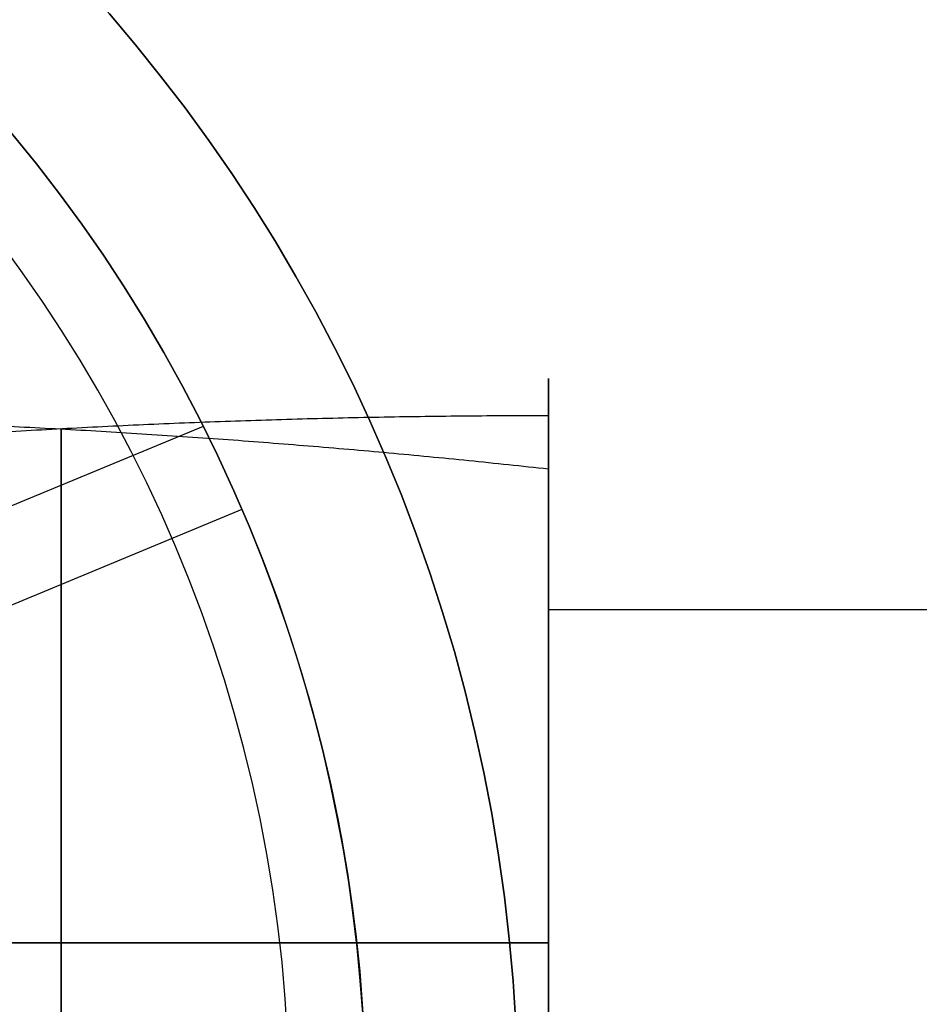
# Model space of a CAD drawing. Header units: millimetres. Extents: x 0 to 290, y -65 to 65.
# Tile 90 of 135: x 210.73 to 212.21, y -33.03 to -31.41. Entities that reach past the tile are written whole.
import ezdxf

# ---------------------------------------------------------------- set-up
doc = ezdxf.new("R2010")
doc.units = ezdxf.units.MM
doc.layers.add('Layer 01', color=7, linetype='Continuous', true_color=0x000000)

# ---------------------------------------------------------------- blocks, each defined once
blk = doc.blocks.new('Block 01')
at = {"layer": 'Layer 01'}
for p, q in [((210.7999999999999, -33.69209028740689, 56.59072708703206), (210.7999999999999, -32.08163983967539, 56.59072708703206)), ((210.7999999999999, -33.69209028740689, 57.51448751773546), (210.7999999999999, -32.0816398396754, 57.51448751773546)), ((211.5999999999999, -32.37887703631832, 58.96185389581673), (211.5999999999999, -32.4343305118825, 58.93894293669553)), ((209.9999999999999, -32.92514278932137, 57.05260730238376), (211.5999999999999, -32.92514278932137, 56.12884687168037)), ((211.5999999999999, -32.92514278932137, 57.05260730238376), (209.9999999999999, -32.92514278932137, 57.97636773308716))]:
    blk.add_line(p, q, dxfattribs=at)
for centre, radius in [((208.8, -33.19999999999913, -94.32499044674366), 2.750000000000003), ((208.8, -33.19999999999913, -94.69999044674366), 2.374999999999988)]:
    blk.add_arc(centre, radius, 359.9999999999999, 179.9999999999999, dxfattribs=at)
at = {"layer": 'Layer 01', "extrusion": (-2.583791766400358e-15, 2.556688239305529e-15, -1)}
blk.add_arc((-208.8000000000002, -33.19999999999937, 91.699990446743), 2.750000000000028, 2.960807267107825e-13, 180, dxfattribs=at)
at = {"layer": 'Layer 01', "extrusion": (0, 0, -1)}
blk.add_arc((-208.8, -33.19999999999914, 93.01249044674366), 2.75, 0, 180, dxfattribs=at)
at = {"layer": 'Layer 01', "extrusion": (1, 0, 0)}
for centre, radius, start, end in [((-36.99999999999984, 57.05260730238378, 211.5999999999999), 4.999999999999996, 202.448280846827, 22.4482808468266), ((-36.99999999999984, 57.05260730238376, 210.7999999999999), 4.939999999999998, 5.364877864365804, 90), ((-36.99999999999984, 57.05260730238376, 210.7999999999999), 4.939999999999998, 270, 354.6351221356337), ((-36.99999999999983, 57.05260730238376, 211.5999999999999), 5.000000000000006, 22.44828084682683, 202.4482808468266)]:
    blk.add_arc(centre, radius, start, end, dxfattribs=at)
at = {"layer": 'Layer 01', "extrusion": (-1, 0, 0)}
for start, end in [(90, 180), (190.7775280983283, 270)]:
    blk.add_arc((36.99999999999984, 57.05260730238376, -211.5999999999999), 4.94, start, end, dxfattribs=at)
at = {"layer": 'Layer 01'}
for points in [[(209.9999999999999, -32.05999999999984, 57.05260730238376), (210.5372839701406, -32.05999999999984, 56.74240625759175), (211.07219336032, -32.08913193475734, 56.43357617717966), (211.5999999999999, -32.14713830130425, 56.12884687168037)], [(211.5999999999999, -32.05999999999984, 57.05260730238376), (211.0627160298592, -32.05999999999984, 57.36280834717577), (210.5278066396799, -32.08913193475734, 57.67163842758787), (209.9999999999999, -32.14713830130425, 57.97636773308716)]]:
    blk.add_rational_spline(points, [1, 0.9970536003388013, 0.9970536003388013, 1], degree=3, dxfattribs=at)
for points in [[(211.5999999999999, -32.05999999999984, 57.05260730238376), (211.5999999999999, -32.85999999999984, 57.05260730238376), (211.5999999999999, -33.65999999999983, 57.05260730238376)], [(211.5999999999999, -33.79028557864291, 56.12884687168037), (211.5999999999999, -32.96871193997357, 56.12884687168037), (211.5999999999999, -32.14713830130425, 56.12884687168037)], [(216.8499999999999, -32.37887703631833, 58.96185389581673), (214.2249999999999, -32.37887703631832, 58.96185389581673), (211.5999999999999, -32.37887703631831, 58.96185389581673)]]:
    blk.add_open_spline(points, degree=2, dxfattribs=at)

msp = doc.modelspace()

# ---------------------------------------------------------------- linework, layer by layer
at = {"layer": 'Layer 01'}
for p, q in [((210.2916824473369, -32.38459612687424, -90.89999044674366), (211.0335568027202, -32.076957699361, -90.89999044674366)), ((210.3580956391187, -32.52004560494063, -91.69999044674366), (211.0971630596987, -32.21357114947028, -91.69999044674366))]:
    msp.add_line(p, q, dxfattribs=at)
at = {"layer": 'Layer 01', "extrusion": (-3.94430452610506e-31, 2.940176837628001e-15, -1)}
msp.add_arc((-223.5, -18.49999999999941, 64.99999044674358), 14.5, 270, 90, dxfattribs=at)
at = {"layer": 'Layer 01', "extrusion": (-3.94430452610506e-31, 2.940176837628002e-15, -1)}
msp.add_arc((-223.5, -18.49999999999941, 74.09999044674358), 14.5, 270, 90, dxfattribs=at)
at = {"layer": 'Layer 01'}
for centre, radius, start, end in [((223.5, -18.49999999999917, -85.59999044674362), 14.5, 90, 270), ((223.5, -18.49999999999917, -86.9999904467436), 14.35, 90, 270), ((223.5, -18.4999999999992, -74.09999044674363), 14.34964102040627, 90, 270), ((223.5, -18.4999999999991, -109.8999904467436), 13.425, 90, 270), ((223.5, -18.4999999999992, -69.99999044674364), 13.25, 90, 270), ((223.5, -18.49999999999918, -67.49999044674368), 13.25, 89.9999999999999, 269.9999999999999), ((208.8, -33.19999999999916, -91.69999044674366), 2.500000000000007, 22.52267358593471, 202.5226735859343), ((208.7999999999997, -33.19999999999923, -91.69999044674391), 2.500000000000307, 303.1693524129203, 22.52267358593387)]:
    msp.add_arc(centre, radius, start, end, dxfattribs=at)
at = {"layer": 'Layer 01', "extrusion": (0, 0, -1)}
for centre, radius, start, end in [((-223.5, -18.4999999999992, 79.84999044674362), 14.5, 269.9999999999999, 89.9999999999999), ((-223.5, -18.49999999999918, 81.44999044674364), 14.34999999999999, 269.9999999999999, 89.9999999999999), ((-223.5, -18.49999999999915, 99.89999044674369), 13.42500000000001, 269.9999999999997, 89.99999999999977), ((-208.8, -33.19999999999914, 91.29999044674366), 2.500000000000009, 337.4773264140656, 157.4773264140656), ((-208.8, -33.19999999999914, 91.29999044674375), 2.500000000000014, 157.4773264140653, 242.1770124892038)]:
    msp.add_arc(centre, radius, start, end, dxfattribs=at)
at = {"layer": 'Layer 01', "extrusion": (-1.183291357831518e-30, 2.970910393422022e-15, -1)}
msp.add_arc((-223.5, -18.49999999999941, 75.89999044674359), 14.35, 270, 90, dxfattribs=at)
at = {"layer": 'Layer 01', "extrusion": (-3.94430452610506e-31, 2.978411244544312e-15, -1)}
msp.add_arc((-223.5, -18.49999999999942, 69.99999044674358), 14.31386086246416, 270, 90, dxfattribs=at)
at = {"layer": 'Layer 01', "extrusion": (-1.183291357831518e-30, 2.117073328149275e-15, -1)}
msp.add_arc((-223.5, -18.49999999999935, 89.89999044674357), 13.425, 270, 90, dxfattribs=at)
at = {"layer": 'Layer 01', "extrusion": (-3.944304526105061e-31, 2.145034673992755e-15, -1)}
msp.add_arc((-223.5, -18.49999999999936, 64.9999904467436), 13.25, 270, 90, dxfattribs=at)
at = {"layer": 'Layer 01', "extrusion": (6.364903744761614e-16, 3.376232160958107e-15, -1)}
msp.add_arc((-223.5, -18.49999999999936, 77.49999044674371), 13.40000000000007, 270.0000000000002, 349.2474847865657, dxfattribs=at)
at = {"layer": 'Layer 01', "extrusion": (-3.530033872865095e-15, 1.092863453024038e-15, -1)}
msp.add_arc((-208.8000000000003, -33.19999999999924, 90.89999044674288), 2.500000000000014, 337.4773264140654, 157.4773264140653, dxfattribs=at)
at = {"layer": 'Layer 01', "extrusion": (8.183519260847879e-14, 4.008889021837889e-14, -1)}
msp.add_arc((-208.7999999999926, -33.20000000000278, 90.89999044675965), 2.500000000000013, 157.4773264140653, 247.4773264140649, dxfattribs=at)
at = {"layer": 'Layer 01'}
msp.add_open_spline([(211.1093200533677, -32.24237747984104, -90.89999044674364), (211.1093200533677, -32.24237747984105, -91.29999044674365), (211.1093200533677, -32.24237747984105, -91.69999044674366)], degree=2, dxfattribs=at)

# ---------------------------------------------------------------- block references
msp.add_blockref('Block 01', (0, 0), dxfattribs=at)

doc.saveas('drawing.dxf')
